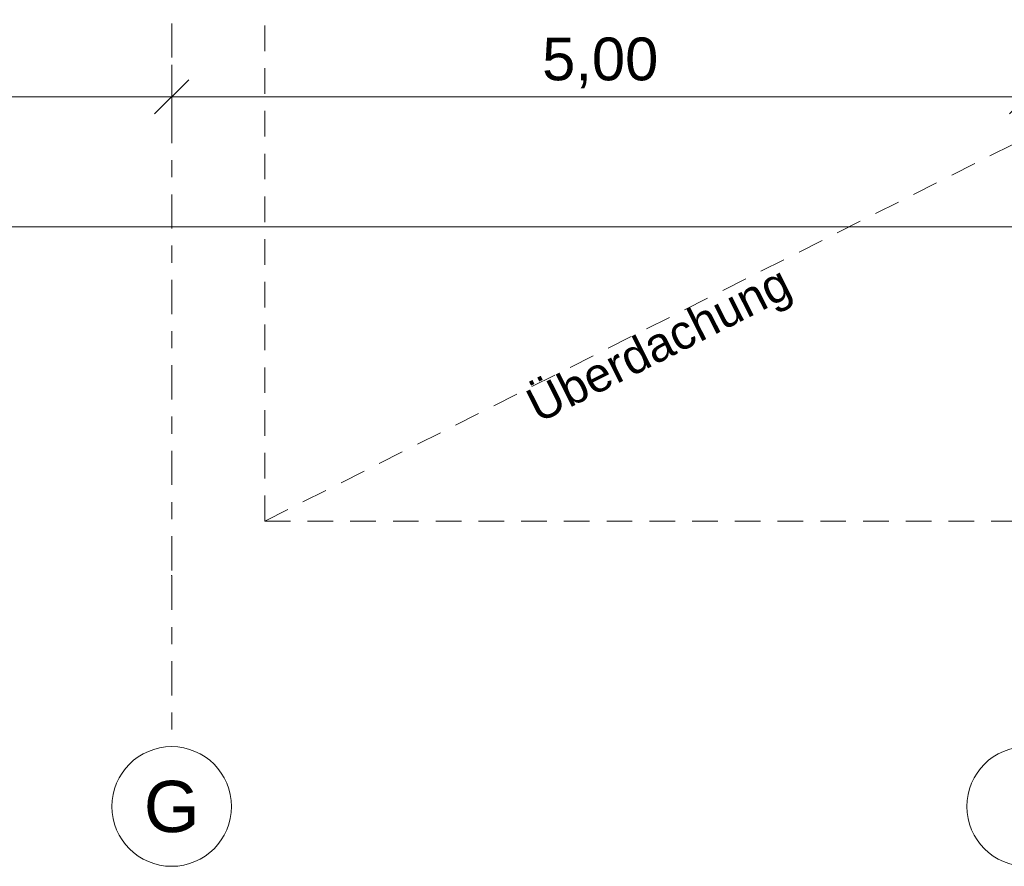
# Model space of a CAD drawing. Header units: metres. Extents: x -167 to 233, y -155 to 122.
# Tile 84 of 215: x 46.86 to 52.62, y 21.16 to 26.11. Entities that reach past the tile are written whole.
import ezdxf
from ezdxf.enums import TextEntityAlignment as Align

# ---------------------------------------------------------------- set-up
doc = ezdxf.new("R2010")
doc.units = ezdxf.units.M
doc.header["$MEASUREMENT"] = 0
doc.linetypes.add('Raster', pattern=[0.4, 0.2, -0.1, 0, -0.1])
doc.linetypes.add('Strichlinie_ eng', pattern=[0.23, 0.15, -0.08])
for name, color, linetype in [('10 Wand außen', 7, 'Continuous'), ('30 Dachstuhl', 7, 'Continuous'), ('90 Achsraster', 7, 'Continuous'), ('94 Genehmigungsplanung Bemaßung', 7, 'Continuous')]:
    doc.layers.add(name, color=color, linetype=linetype)
doc.styles.add('ERSTELLTER_STIL_1', font='arial.ttf')
doc.styles.add('ERSTELLTER_STIL_2', font='arial.ttf')
doc.dimstyles.new('ERSTELLTER_STIL__1', dxfattribs={"dimtxt": 0.25, "dimasz": 0.19, "dimexe": 0.18, "dimexo": 0.1, "dimgap": 0, "dimtad": 1, "dimtih": 1, "dimtoh": 1, "dimzin": 0, "dimdsep": 46, "dimtxsty": 'ERSTELLTER_STIL_1', "dimblk": 'ARROWHEAD_6', "dimblk1": 'ARROWHEAD_6', "dimblk2": 'ARROWHEAD_6', "dimcen": 0.09, "dimclrd": 7, "dimclre": 7, "dimclrt": 7, "dimazin": 0, "dimtfac": 1, "dimtdec": 4, "dimtmove": 0, "dimatfit": 3, "dimfxl": 1, "dimtolj": 1, "dimtzin": 0, "dimarcsym": 0})

# ---------------------------------------------------------------- blocks, each defined once
blk = doc.blocks.new('Standard-Rastermarker_137')
at = {"layer": '90 Achsraster', "color": 14, "linetype": 'Raster', "lineweight": 18, "true_color": 0xa80000}
for p, q in [((1, 0), (24.7309, 0)), ((24.7309, 0), (25.7309, 0))]:
    blk.add_line(p, q, dxfattribs=at)
at = {"layer": '90 Achsraster', "color": 14, "linetype": 'Continuous', "lineweight": 18, "true_color": 0xa80000, "flags": 128}
blk.add_lwpolyline([(26.4309, 0, 1), (25.7309, 0, 1)], format="xyb", close=True, dxfattribs=at)
at = {"layer": '90 Achsraster', "color": 14, "linetype": 'Raster', "lineweight": 18, "true_color": 0xa80000}
blk.add_point((24.7309, 0), dxfattribs=at)
blk.add_point((24.7309, 0), dxfattribs=at)
at = {"layer": '90 Achsraster', "color": 14, "lineweight": 18, "true_color": 0xa80000, "style": 'ERSTELLTER_STIL_2'}
for tag, p in [('AC_MarkerText_1_0', (-0.5686, -0.0686)), ('AC_MarkerText_1_1', (25.8623, -0.0686))]:
    blk.add_attdef(tag, text='', height=0.3, rotation=90, dxfattribs=at).set_placement(p, align=Align.TOP_CENTER)
blk = doc.blocks.new('*D229', base_point=(27236.1321, 33357.279))
at = {"layer": '94 Genehmigungsplanung Bemaßung', "color": 7, "linetype": 'Continuous', "lineweight": 13}
for p, q in [((42.7515, 25.475), (42.7515, 25.85)), ((47.7511, 25.475), (47.7511, 25.85)), ((42.8515, 25.7625), (42.6515, 25.5625)), ((47.8511, 25.7625), (47.6511, 25.5625)), ((42.7515, 25.6625), (47.7511, 25.6625))]:
    blk.add_line(p, q, dxfattribs=at)
at = {"layer": '94 Genehmigungsplanung Bemaßung', "color": 7, "lineweight": 13, "insert": (44.9176, 25.7125), "char_height": 0.25, "attachment_point": 7, "style": 'ERSTELLTER_STIL_1'}
blk.add_mtext('\\A1;{\\pql;\\fArial|b0|i0|c0|p0;\\W1.000000;5,00}', dxfattribs=at)
blk = doc.blocks.new('ARROWHEAD_6')
at = {"color": 0, "linetype": 'Continuous', "lineweight": 0}
for p, q in [((-0.5, -0.5), (0.5, 0.5)), ((0, 0), (-1, 0))]:
    blk.add_line(p, q, dxfattribs=at)
blk = doc.blocks.new('*D230', base_point=(27236.1321, 33357.279))
at = {"layer": '94 Genehmigungsplanung Bemaßung', "color": 7, "linetype": 'Continuous', "lineweight": 13}
for p, q in [((47.7511, 25.475), (47.7511, 25.85)), ((52.7525, 25.475), (52.7525, 25.85)), ((47.8511, 25.7625), (47.6511, 25.5625)), ((52.8525, 25.7625), (52.6525, 25.5625)), ((47.7511, 25.6625), (52.7525, 25.6625))]:
    blk.add_line(p, q, dxfattribs=at)
at = {"layer": '94 Genehmigungsplanung Bemaßung', "color": 7, "lineweight": 13, "insert": (49.9181, 25.7125), "char_height": 0.25, "attachment_point": 7, "style": 'ERSTELLTER_STIL_1'}
blk.add_mtext('\\A1;{\\pql;\\fArial|b0|i0|c0|p0;\\W1.000000;5,00}', dxfattribs=at)
blk = doc.blocks.new('*D263', base_point=(27236.1321, 33357.279))
at = {"layer": '94 Genehmigungsplanung Bemaßung', "color": 7, "linetype": 'Continuous', "lineweight": 13}
for p, q in [((17.3411, 24.7136), (17.3411, 25.0886)), ((58.1625, 24.7136), (58.1625, 25.0886)), ((17.4411, 25.0011), (17.2411, 24.8011)), ((58.0625, 24.8011), (58.2625, 25.0011)), ((17.1911, 24.9011), (17.3411, 24.9011)), ((17.3411, 24.9011), (58.1625, 24.9011)), ((58.1625, 24.9011), (58.3125, 24.9011))]:
    blk.add_line(p, q, dxfattribs=at)
at = {"layer": '94 Genehmigungsplanung Bemaßung', "color": 7, "lineweight": 13, "insert": (37.3228, 24.9511), "char_height": 0.25, "attachment_point": 7, "style": 'ERSTELLTER_STIL_1'}
blk.add_mtext('\\A1;{\\pql;\\fArial|b0|i0|c0|p0;\\W1.000000;40,82}', dxfattribs=at)
blk = doc.blocks.new('Standard-Rastermarker_138')
at = {"layer": '90 Achsraster', "color": 14, "linetype": 'Continuous', "lineweight": 18, "true_color": 0xa80000, "flags": 128}
blk.add_lwpolyline([(26.3809, 0, 1), (25.6809, 0, 1)], format="xyb", close=True, dxfattribs=at)
at = {"layer": '90 Achsraster', "color": 14, "lineweight": 18, "true_color": 0xa80000, "style": 'ERSTELLTER_STIL_2'}
for tag, p in [('AC_MarkerText_1_0', (-0.5686, -0.0686)), ('AC_MarkerText_1_1', (25.8123, -0.0686))]:
    blk.add_attdef(tag, text='', height=0.3, rotation=90, dxfattribs=at).set_placement(p, align=Align.TOP_CENTER)

msp = doc.modelspace()

# ---------------------------------------------------------------- linework, layer by layer
at = {"layer": '30 Dachstuhl', "color": 7, "linetype": 'Strichlinie_ eng', "lineweight": 13}
for q in [(58.1625, 28.1497), (48.2957, 28.0412), (58.1625, 23.1797)]:
    msp.add_line((48.2957, 23.1797), q, dxfattribs=at)

# ---------------------------------------------------------------- block references
at = {"layer": '90 Achsraster', "color": 7, "linetype": 'Continuous', "lineweight": 18}
ref = msp.add_blockref('Standard-Rastermarker_137', (47.7511, 47.5916), dxfattribs=dict(at, rotation=270))
ref.add_attrib('AC_MarkerText_1_1', 'G', dxfattribs={"color": 14, "lineweight": 18, "true_color": 0xa80000, "height": 0.3, "rotation": 360, "style": 'ERSTELLTER_STIL_2'}).set_placement((47.7511, 21.6608), align=Align.TOP_CENTER)
at = {"layer": '90 Achsraster', "color": 7, "linetype": 'Continuous', "lineweight": 18, "rotation": 270}
msp.add_blockref('Standard-Rastermarker_138', (52.7525, 47.5416), dxfattribs=at)

# ---------------------------------------------------------------- texts
at = {"layer": '10 Wand außen', "color": 7, "linetype": 'Continuous', "lineweight": 13, "insert": (49.8053, 23.929), "char_height": 0.2, "attachment_point": 1, "rotation": 26.73493, "style": 'ERSTELLTER_STIL_1'}
msp.add_mtext('\\A1;{\\pql;\\fArial|b0|i0|c0|p0;\\W1.000000;Überdachung}', dxfattribs=at)

# ---------------------------------------------------------------- dimensions: what is measured, and where the dimension line sits
at = {"layer": '94 Genehmigungsplanung Bemaßung', "color": 7, "linetype": 'Continuous', "lineweight": 13}
for base, p1, p2, picture, middle in [((58.1625, 24.9011), (17.3411, 28.1797), (58.1625, 28.1797), '*D263', (37.7416, 25.0761)), ((47.7511, 25.6625), (42.7515, 21.8608), (47.7511, 21.8608), '*D229', (45.2413, 25.8375)), ((52.7525, 25.6625), (47.7511, 21.8608), (52.7525, 21.8608), '*D230', (50.2418, 25.8375))]:
    dim = msp.add_linear_dim(base=base, p1=p1, p2=p2, dimstyle='ERSTELLTER_STIL__1', dxfattribs=at)
    dim.commit()
    dim.dimension.update_dxf_attribs({"geometry": picture, "text_midpoint": middle, "dimtype": 160})

doc.saveas('drawing.dxf')
